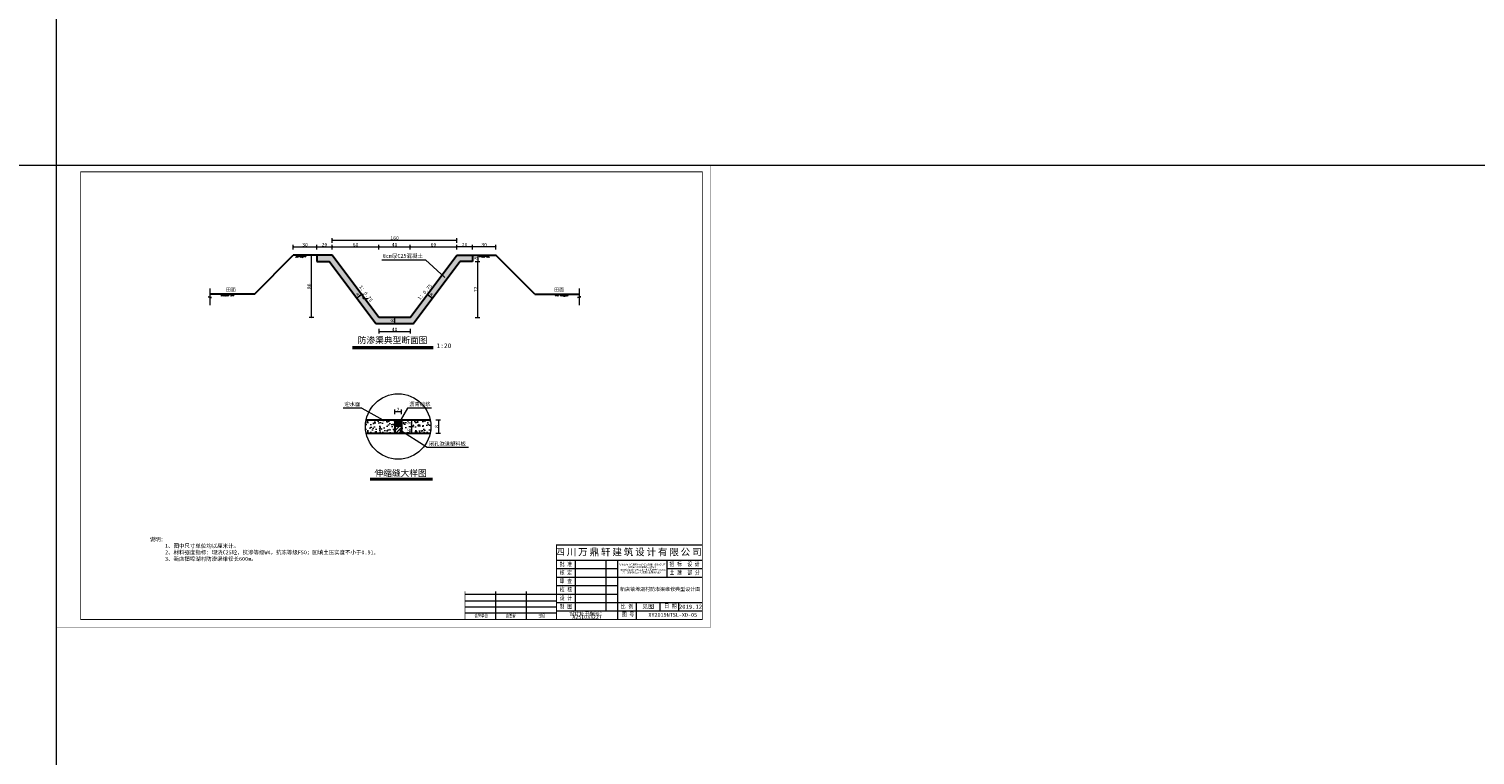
# Model space of a CAD drawing. Extents: x 36231 to 595326, y 3059 to 3871788.
# Tile 129 of 143: x 584145 to 585074, y 3869492 to 3869958. Entities that reach past the tile are written whole.
import ezdxf

# ---------------------------------------------------------------- set-up
doc = ezdxf.new("R2010")
doc.units = 0
doc.header["$PDMODE"] = 32
doc.header["$PDSIZE"] = 0.2
doc.layers.get('0').update_dxf_attribs({"linetype": 'CONTINUOUS'})
doc.layers.get('Defpoints').update_dxf_attribs({"linetype": 'CONTINUOUS'})
for name, color, linetype, lineweight in [('0.09标注线', 3, 'CONTINUOUS', 9), ('0.13填充', 8, 'CONTINUOUS', 9), ('0.13文字', 3, 'CONTINUOUS', 13), ('000粗线', 7, 'CONTINUOUS', 40), ('1标注', 4, 'CONTINUOUS', 5), ('图框１', 5, 'CONTINUOUS', 60), ('文字', 7, 'CONTINUOUS', 15), ('文字层', 7, 'CONTINUOUS', 15), ('细实线', 3, 'CONTINUOUS', 20), ('细线', 7, 'CONTINUOUS', 15), ('轮廓线', 1, 'CONTINUOUS', 30)]:
    doc.layers.add(name, color=color, linetype=linetype, lineweight=lineweight)
doc.styles.add('-仿宋_GB2312', font='仿宋_GB2312_0.ttf')
doc.styles.add('LYJFS', font='times.ttf', dxfattribs={"width": 0.7})
doc.styles.get("Standard").update_dxf_attribs({"font": 'rs.shx', "bigfont": 'hztxt.shx'})
doc.styles.add('图框', font='仿宋_GB2312_0.ttf', dxfattribs={"width": 0.8})
doc.dimstyles.get("Standard").update_dxf_attribs({"dimtxt": 0.18, "dimasz": 0.18, "dimexe": 0.18, "dimexo": 0.0625, "dimgap": 0.09, "dimtad": 0, "dimtih": 1, "dimtoh": 1, "dimdec": 0, "dimlfac": 2, "dimzin": 0, "dimdsep": 46, "dimtxsty": 'Standard', "dimcen": 0.09, "dimadec": 0, "dimazin": 0, "dimtfac": 1, "dimtdec": 0, "dimtofl": 0, "dimtmove": 0, "dimatfit": 3, "dimfxl": 1, "dimtolj": 1, "dimtzin": 0, "dimarcsym": 0})
doc.dimstyles.new('zzzz STANDARD', dxfattribs={"dimtxt": 2.3, "dimasz": 1, "dimexe": 1.25, "dimexo": 1.5, "dimgap": 0.2, "dimtad": 1, "dimdec": 0, "dimlfac": 10, "dimzin": 0, "dimdsep": 46, "dimtxsty": '-仿宋_GB2312', "dimblk": 'ARCHTICK', "dimcen": 0.09, "dimadec": 0, "dimazin": 0, "dimtfac": 1, "dimtdec": 0, "dimtix": 1, "dimtmove": 2, "dimatfit": 3, "dimfxl": 1.7, "dimfxlon": 1, "dimtolj": 1, "dimtzin": 0, "dimlwd": 9, "dimlwe": 9, "dimarcsym": 0})

# ---------------------------------------------------------------- blocks, each defined once
blk = doc.blocks.new('_ARCHTICK')
at = {"color": 0, "linetype": 'ByBlock', "const_width": 0.15}
blk.add_lwpolyline([(-0.5, -0.5), (0.5, 0.5)], dxfattribs=at)
blk = doc.blocks.new('*D462')
at = {"layer": '0.13文字', "color": 0, "lineweight": 9}
for p, q in [((584429.75, 3869816.71), (584429.75, 3869819.66)), ((584444.75, 3869818.41), (584429.75, 3869818.41)), ((584444.75, 3869816.71), (584444.75, 3869819.66))]:
    blk.add_line(p, q, dxfattribs=at)
at = {"layer": 'Defpoints', "color": 0, "lineweight": 13}
for p in [(584429.75, 3869818.41), (584429.75, 3869813.05), (584444.75, 3869813.05)]:
    blk.add_point(p, dxfattribs=at)
at = {"layer": '0.13文字', "color": 0, "lineweight": 9, "rotation": 180}
blk.add_blockref('_ARCHTICK', (584429.75, 3869818.41), dxfattribs=at)
at = {"layer": '0.13文字', "color": 0, "lineweight": 9}
blk.add_blockref('_ARCHTICK', (584444.75, 3869818.41), dxfattribs=at)
at = {"layer": '0.13文字', "color": 0, "lineweight": 13, "insert": (584437.25, 3869819.76), "char_height": 2.3, "attachment_point": 5, "style": '-仿宋_GB2312'}
blk.add_mtext('\\A1;30', dxfattribs=at)
blk = doc.blocks.new('*D463')
at = {"layer": '0.13文字', "color": 0, "lineweight": 9}
for p, q in [((584419.75, 3869816.71), (584419.75, 3869819.66)), ((584429.75, 3869818.41), (584419.75, 3869818.41)), ((584429.75, 3869816.71), (584429.75, 3869819.66))]:
    blk.add_line(p, q, dxfattribs=at)
at = {"layer": 'Defpoints', "color": 0, "lineweight": 13}
for p in [(584419.75, 3869818.41), (584419.75, 3869813.05), (584429.75, 3869813.05)]:
    blk.add_point(p, dxfattribs=at)
at = {"layer": '0.13文字', "color": 0, "lineweight": 9, "rotation": 180}
blk.add_blockref('_ARCHTICK', (584419.75, 3869818.41), dxfattribs=at)
at = {"layer": '0.13文字', "color": 0, "lineweight": 9}
blk.add_blockref('_ARCHTICK', (584429.75, 3869818.41), dxfattribs=at)
at = {"layer": '0.13文字', "color": 0, "lineweight": 13, "insert": (584424.75, 3869819.76), "char_height": 2.3, "attachment_point": 5, "style": '-仿宋_GB2312'}
blk.add_mtext('\\A1;20', dxfattribs=at)
blk = doc.blocks.new('*D468')
at = {"layer": '0.13文字', "color": 0, "lineweight": 9}
for p, q in [((584355.47, 3869785.42), (584354.72, 3869786.42)), ((584358.67, 3869787.82), (584355.47, 3869785.42)), ((584358.67, 3869787.82), (584357.92, 3869788.82))]:
    blk.add_line(p, q, dxfattribs=at)
at = {"layer": 'Defpoints', "color": 0, "lineweight": 13}
for p in [(584355.47, 3869785.42), (584355.89, 3869784.86), (584359.09, 3869787.26)]:
    blk.add_point(p, dxfattribs=at)
at = {"layer": '0.13文字', "color": 0, "lineweight": 9}
for p, rotation in [((584355.47, 3869785.42), 216.8698976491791), ((584358.67, 3869787.82), 36.86989764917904)]:
    blk.add_blockref('_ARCHTICK', p, dxfattribs=dict(at, rotation=rotation))
at = {"layer": '0.13文字', "color": 0, "lineweight": 13, "insert": (584356.26, 3869787.7), "char_height": 2.3, "attachment_point": 5, "rotation": 36.8699, "style": '-仿宋_GB2312'}
blk.add_mtext('\\A1;8', dxfattribs=at)
blk = doc.blocks.new('*D469')
at = {"layer": '0.13文字', "color": 0, "lineweight": 9}
for p, q in [((584378.05, 3869773.05), (584381, 3869773.05)), ((584378.05, 3869769.05), (584381, 3869769.05)), ((584379.75, 3869773.05), (584379.75, 3869769.05))]:
    blk.add_line(p, q, dxfattribs=at)
at = {"layer": 'Defpoints', "color": 0, "lineweight": 13}
for p in [(584376.39, 3869773.05), (584376.39, 3869769.05), (584379.75, 3869769.05)]:
    blk.add_point(p, dxfattribs=at)
at = {"layer": '0.13文字', "color": 0, "lineweight": 9}
for p, rotation in [((584379.75, 3869773.05), 90), ((584379.75, 3869769.05), 270)]:
    blk.add_blockref('_ARCHTICK', p, dxfattribs=dict(at, rotation=rotation))
at = {"layer": '0.13文字', "color": 0, "lineweight": 13, "insert": (584378.4, 3869771.05), "char_height": 2.3, "attachment_point": 5, "rotation": 90, "style": '-仿宋_GB2312'}
blk.add_mtext('\\A1;8', dxfattribs=at)
blk = doc.blocks.new('*D470')
at = {"layer": '0.13文字', "color": 0, "lineweight": 9}
for p, q in [((584400.83, 3869787.82), (584401.58, 3869788.82)), ((584400.83, 3869787.82), (584404.03, 3869785.42)), ((584404.03, 3869785.42), (584404.78, 3869786.42))]:
    blk.add_line(p, q, dxfattribs=at)
at = {"layer": 'Defpoints', "color": 0, "lineweight": 13}
for p in [(584400.41, 3869787.26), (584403.61, 3869784.86), (584404.03, 3869785.42)]:
    blk.add_point(p, dxfattribs=at)
at = {"layer": '0.13文字', "color": 0, "lineweight": 9}
for p, rotation in [((584400.83, 3869787.82), 143.1301023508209), ((584404.03, 3869785.42), 323.1301023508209)]:
    blk.add_blockref('_ARCHTICK', p, dxfattribs=dict(at, rotation=rotation))
at = {"layer": '0.13文字', "color": 0, "lineweight": 13, "insert": (584403.24, 3869787.7), "char_height": 2.3, "attachment_point": 5, "rotation": 323.1301, "style": '-仿宋_GB2312'}
blk.add_mtext('\\A1;8', dxfattribs=at)
blk = doc.blocks.new('*D471')
at = {"layer": '0.13文字', "color": 0, "lineweight": 9}
for p, q in [((584327.92, 3869813.05), (584324.97, 3869813.05)), ((584326.22, 3869813.05), (584326.22, 3869773.05)), ((584327.92, 3869773.05), (584324.97, 3869773.05))]:
    blk.add_line(p, q, dxfattribs=at)
at = {"layer": 'Defpoints', "color": 0, "lineweight": 13}
for p in [(584329.75, 3869813.05), (584326.22, 3869773.05), (584369.75, 3869773.05)]:
    blk.add_point(p, dxfattribs=at)
at = {"layer": '0.13文字', "color": 0, "lineweight": 9}
for p, rotation in [((584326.22, 3869813.05), 90), ((584326.22, 3869773.05), 270)]:
    blk.add_blockref('_ARCHTICK', p, dxfattribs=dict(at, rotation=rotation))
at = {"layer": '0.13文字', "color": 0, "lineweight": 13, "insert": (584324.87, 3869793.05), "char_height": 2.3, "attachment_point": 5, "rotation": 90, "style": '-仿宋_GB2312'}
blk.add_mtext('\\A1;80', dxfattribs=at)
blk = doc.blocks.new('*D472')
at = {"layer": '0.13文字', "color": 0, "lineweight": 9}
for p, q in [((584431.57, 3869813.05), (584434.52, 3869813.05)), ((584433.27, 3869813.05), (584433.27, 3869809.05)), ((584431.57, 3869809.05), (584434.52, 3869809.05))]:
    blk.add_line(p, q, dxfattribs=at)
at = {"layer": 'Defpoints', "color": 0, "lineweight": 13}
for p in [(584429.75, 3869813.05), (584429.75, 3869809.05), (584433.27, 3869809.05)]:
    blk.add_point(p, dxfattribs=at)
at = {"layer": '0.13文字', "color": 0, "lineweight": 9}
for p, rotation in [((584433.27, 3869813.05), 90), ((584433.27, 3869809.05), 270)]:
    blk.add_blockref('_ARCHTICK', p, dxfattribs=dict(at, rotation=rotation))
at = {"layer": '0.13文字', "color": 0, "lineweight": 13, "insert": (584431.92, 3869811.05), "char_height": 2.3, "attachment_point": 5, "rotation": 90, "style": '-仿宋_GB2312'}
blk.add_mtext('\\A1;8', dxfattribs=at)
blk = doc.blocks.new('*D475')
at = {"layer": '0.13文字', "color": 0, "linetype": 'Continuous', "lineweight": 9}
for p, q in [((584388.91, 3869707.25), (584391.86, 3869707.25)), ((584388.91, 3869703.05), (584391.86, 3869703.05)), ((584390.61, 3869707.25), (584390.61, 3869703.05))]:
    blk.add_line(p, q, dxfattribs=at)
at = {"layer": 'Defpoints', "color": 0, "linetype": 'Continuous', "lineweight": 13}
for p in [(584384.18, 3869707.25), (584384.18, 3869703.05), (584390.61, 3869703.05)]:
    blk.add_point(p, dxfattribs=at)
at = {"layer": '0.13文字', "color": 0, "linetype": 'Continuous', "lineweight": 9}
for p, rotation in [((584390.61, 3869707.25), 90), ((584390.61, 3869703.05), 270)]:
    blk.add_blockref('_ARCHTICK', p, dxfattribs=dict(at, rotation=rotation))
at = {"layer": '0.13文字', "color": 0, "linetype": 'Continuous', "lineweight": 13, "insert": (584389.26, 3869705.15), "char_height": 2.3, "attachment_point": 5, "rotation": 90, "style": '-仿宋_GB2312'}
blk.add_mtext('\\A1;3', dxfattribs=at)
blk = doc.blocks.new('*D476')
at = {"layer": '0.13文字', "color": 0, "linetype": 'Continuous', "lineweight": 9}
for p, q in [((584388.91, 3869703.05), (584391.86, 3869703.05)), ((584390.61, 3869703.05), (584390.61, 3869698.85)), ((584388.91, 3869698.85), (584391.86, 3869698.85))]:
    blk.add_line(p, q, dxfattribs=at)
at = {"layer": 'Defpoints', "color": 0, "linetype": 'Continuous', "lineweight": 13}
for p in [(584384.18, 3869703.05), (584384.18, 3869698.85), (584390.61, 3869698.85)]:
    blk.add_point(p, dxfattribs=at)
at = {"layer": '0.13文字', "color": 0, "linetype": 'Continuous', "lineweight": 9}
for p, rotation in [((584390.61, 3869703.05), 90), ((584390.61, 3869698.85), 270)]:
    blk.add_blockref('_ARCHTICK', p, dxfattribs=dict(at, rotation=rotation))
at = {"layer": '0.13文字', "color": 0, "linetype": 'Continuous', "lineweight": 13, "insert": (584389.26, 3869700.95), "char_height": 2.3, "attachment_point": 5, "rotation": 90, "style": '-仿宋_GB2312'}
blk.add_mtext('\\A1;5', dxfattribs=at)
blk = doc.blocks.new('*D477')
at = {"layer": '0.13文字', "color": 0, "linetype": 'Continuous', "lineweight": 9}
for p, q in [((584406.36, 3869707.25), (584409.31, 3869707.25)), ((584408.06, 3869707.25), (584408.06, 3869698.85)), ((584406.36, 3869698.85), (584409.31, 3869698.85))]:
    blk.add_line(p, q, dxfattribs=at)
at = {"layer": 'Defpoints', "color": 0, "linetype": 'Continuous', "lineweight": 13}
for p in [(584402.65, 3869707.25), (584402.65, 3869698.85), (584408.06, 3869698.85)]:
    blk.add_point(p, dxfattribs=at)
at = {"layer": '0.13文字', "color": 0, "linetype": 'Continuous', "lineweight": 9}
for p, rotation in [((584408.06, 3869707.25), 90), ((584408.06, 3869698.85), 270)]:
    blk.add_blockref('_ARCHTICK', p, dxfattribs=dict(at, rotation=rotation))
at = {"layer": '0.13文字', "color": 0, "linetype": 'Continuous', "lineweight": 13, "insert": (584406.71, 3869703.05), "char_height": 2.3, "attachment_point": 5, "rotation": 90, "style": '-仿宋_GB2312'}
blk.add_mtext('\\A1;8', dxfattribs=at)
blk = doc.blocks.new('eesz')
at = {"layer": '图框１', "color": 7, "const_width": 0.467}
blk.add_lwpolyline([(25244.5, -497.6), (25244.5, -1980.6), (27344.5, -1980.6), (27344.5, -497.6)], close=True, dxfattribs=at)
blk.add_lwpolyline([(25244.5, -497.6), (25244.5, -1980.6), (27344.5, -1980.6), (27344.5, -497.6)], close=True, dxfattribs=at)
at = {"layer": '图框１', "color": 5, "const_width": 0.467}
blk.add_lwpolyline([(25244.5, -497.6), (25244.5, -1980.6), (27344.5, -1980.6), (27344.5, -497.6)], close=True, dxfattribs=at)
at = {"layer": '图框１', "color": 7}
blk.add_lwpolyline([(25322.3, -518.3, 3.11, 3.11, 0), (27318.5, -518.3, 2.59, 2.59, 0), (27318.5, -1954.6, 2.59, 2.59, 0), (25322.3, -1954.6, 2.59, 2.59, 0)], format="xyseb", close=True, dxfattribs=at)
blk.add_lwpolyline([(25322.3, -518.3, 3.11, 3.11, 0), (27318.5, -518.3, 2.59, 2.59, 0), (27318.5, -1954.6, 2.59, 2.59, 0), (25322.3, -1954.6, 2.59, 2.59, 0)], format="xyseb", close=True, dxfattribs=at)
at = {"layer": '图框１', "color": 5}
blk.add_lwpolyline([(25322.3, -518.3, 3.11, 3.11, 0), (27318.5, -518.3, 2.59, 2.59, 0), (27318.5, -1954.6, 2.59, 2.59, 0), (25322.3, -1954.6, 2.59, 2.59, 0)], format="xyseb", close=True, dxfattribs=at)
at = {"layer": '细线', "color": 7}
for p, q in [((26850.3, -1715.1), (27318.5, -1715.1)), ((26850.3, -1764.1), (27318.5, -1764.1)), ((26910.2, -1764.1), (26910.2, -1927.4)), ((27008.2, -1764.1), (27008.2, -1927.4)), ((27046.3, -1764.1), (27046.3, -1954.6)), ((27204.2, -1764.1), (27204.2, -1818.5)), ((26850.3, -1791.3), (27046.3, -1791.3)), ((27204.2, -1791.3), (27318.5, -1791.3)), ((26850.3, -1818.5), (27318.5, -1818.5)), ((26850.3, -1845.7), (27046.3, -1845.7)), ((26556.3, -1873), (26850.3, -1873)), ((26556.3, -1894.7), (26850.3, -1894.7)), ((26654.3, -1864.8), (26654.3, -1954.6)), ((26752.3, -1864.8), (26752.3, -1954.6)), ((26850.3, -1873), (27046.3, -1873)), ((26850.3, -1900.2), (27318.5, -1900.2)), ((27106.2, -1900.2), (27106.2, -1954.6)), ((27182.4, -1900.2), (27182.4, -1927.4)), ((27242.3, -1900.2), (27242.3, -1927.4)), ((26556.3, -1913.8), (26850.3, -1913.8)), ((26556.3, -1932.9), (26850.3, -1932.9)), ((26850.3, -1927.4), (27318.5, -1927.4))]:
    blk.add_line(p, q, dxfattribs=at)
at = {"layer": '细线', "color": 7, "const_width": 2.72}
for points in [[(27318.5, -1715.1), (26850.3, -1715.1), (26850.3, -1954.6)], [(26556.3, -1864.8), (26556.3, -1954.6)]]:
    blk.add_lwpolyline(points, dxfattribs=at)
at = {"layer": '文字', "color": 7, "line_spacing_factor": 0.5, "style": '-仿宋_GB2312'}
for s, insert, char_height, width, attachment_point in [('{\\fSimSun|b0|i0|c134|p2;\\T1.2;\\C256;四川万鼎轩建筑设计有限公司}', (27084.4, -1739.6), 21.778, 468.222, 5), ('{\\W0.8;批 准}', (26880.3, -1777.7), 13.611, 59.889, 5), ('{\\W0.8;核 定}', (26880.3, -1804.9), 13.611, 59.889, 5), ('{\\W0.8;招 标  设 计}', (27261.3, -1777.7), 13.611, 114.153, 5), ('{\\W0.8;土 建  部 分}', (27261.7, -1804.9), 13.611, 114.902, 5), ('{\\W0.8;校 核}', (26880.3, -1859.4), 13.611, 59.889, 5), ('{\\W0.8;审 查}', (26880.3, -1832.1), 13.611, 59.889, 5), ('{\\W0.8;设 计}', (26880.3, -1886.6), 13.611, 59.889, 5), ('{\\W0.8;日 期}', (27196.2, -1904.4), 13.611, 54.508, 1), ('{\\W0.7; 会签单位}', (26605.3, -1943.7), 10.889, 98, 5), ('{\\W0.7;会签者}', (26703.3, -1943.7), 10.889, 98, 5), ('{\\W0.7;日期}', (26801.3, -1943.7), 10.89, 98, 5), ('{\\W0.85;设计证书编号：A251033227}', (26948.3, -1941), 13.611, 196, 5), ('{\\W0.8;制 图}', (26880.3, -1913.8), 13.611, 59.889, 5), ('{\\W0.8;比 例}', (27076.3, -1913.8), 13.611, 59.889, 5), ('{\\W0.8;图 号}', (27060.1, -1931.7), 13.611, 54.508, 1), ('见图', (27144.3, -1913.8), 13.61, 76.222, 5), ('2019.12', (27280.4, -1913.8), 13.61, 76.222, 5)]:
    blk.add_mtext(s, dxfattribs=dict(at, insert=insert, char_height=char_height, width=width, attachment_point=attachment_point))
at = {"layer": '文字', "color": 7, "insert": (27125.3, -1791.3), "char_height": 5, "width": 157.889, "attachment_point": 5, "style": '-仿宋_GB2312'}
blk.add_mtext('新沂市2019年度农业水价综合改革计量设施配套\\P和农田水利工程维修养护项目\\P（2019年第二批省级以上水利发展资金和2018年\\P第二批省级以上水利发展资金剩余资金）', dxfattribs=at)

msp = doc.modelspace()

# ---------------------------------------------------------------- hatches: boundary and pattern name
at = {"layer": '0.09标注线', "linetype": 'Continuous', "lineweight": 13}
h = msp.add_hatch(dxfattribs=at)
h.set_pattern_fill('JIS_LC_20', scale=0.07, style=0)
h.set_pattern_definition([(45, (575046.8537, 3869569.7174), (-0.9899495, 0.9899495), []), (45, (575046.8817, 3869569.7174), (-0.9899495, 0.9899495), [])])
h.paths.add_polyline_path([(584384.18, 3869703.05), (584379.98, 3869703.05), (584379.98, 3869698.85), (584384.18, 3869698.85)])
at = {"layer": '0.13填充', "lineweight": 13}
h = msp.add_hatch(color=7, dxfattribs=at)
edge = h.paths.add_edge_path()
edge.add_ellipse((584271.69, 3869788.19), major_axis=(0, -0.733), ratio=0.964264, start_angle=280.8773, end_angle=439.1227)
edge.add_line((584272.38, 3869788.05), (584270.99, 3869788.05))
h = msp.add_hatch(color=7, dxfattribs=at)
edge = h.paths.add_edge_path()
edge.add_ellipse((584274.8, 3869788.19), major_axis=(0, -0.733), ratio=0.964264, start_angle=280.8773, end_angle=439.1227)
edge.add_line((584275.49, 3869788.05), (584274.1, 3869788.05))
h = msp.add_hatch(dxfattribs=at)
h.set_pattern_fill('ANGLE', color=256, style=0)
h.set_pattern_definition([(0, (584359.688, 3869785.3), (0, 6.985), [5.08, -1.905]), (90, (584359.688, 3869785.3), (-6.985, 4e-16), [5.08, -1.905])])
h.paths.add_polyline_path([(584362.69, 3869789.36), (584361.74, 3869789.36), (584361.21, 3869788.3), (584359.69, 3869788.3), (584359.69, 3869785.3), (584362.69, 3869785.3)])
h = msp.add_hatch(color=7, dxfattribs=at)
edge = h.paths.add_edge_path()
edge.add_ellipse((584484.7, 3869788.19), major_axis=(0, -0.733), ratio=0.964264, start_angle=-79.1227, end_angle=79.1227, ccw=False)
edge.add_line((584484, 3869788.05), (584485.39, 3869788.05))
h = msp.add_hatch(color=7, dxfattribs=at)
edge = h.paths.add_edge_path()
edge.add_ellipse((584487.81, 3869788.19), major_axis=(0, -0.733), ratio=0.964264, start_angle=-79.1227, end_angle=79.1227, ccw=False)
edge.add_line((584487.11, 3869788.05), (584488.5, 3869788.05))
at = {"layer": '0.13文字', "lineweight": 13}
h = msp.add_hatch(dxfattribs=at)
h.set_pattern_fill('AR-CONC', color=256, scale=0.02, style=0)
h.set_pattern_definition([(50, (584329.746, 3869769.0474), (3.64369, -0.31878), [0.381, -4.191]), (355, (584329.746, 3869769.0474), (-0.70486, 3.82113), [0.3048, -3.3528]), (100.451, (584330.0498, 3869769.021), (2.93885, 3.50233), [0.3238, -3.5618]), (46.184, (584329.746, 3869770.0634), (5.42158, -0.84085), [0.5715, -6.2865]), (96.6356, (584330.198, 3869769.9933), (4.74808, 4.9485), [0.4857, -5.3427]), (351.184, (584329.746, 3869770.0634), (4.7481, 4.9485), [0.4572, -5.0292]), (21, (584330.254, 3869769.8094), (3.0323, -2.04531), [0.381, -4.191]), (326, (584330.254, 3869769.8094), (1.23604, 3.68376), [0.3048, -3.3528]), (71.4514, (584330.5068, 3869769.639), (4.26833, 1.63846), [0.3238, -3.5618]), (37.5, (584329.7461, 3869769.0474), (0.061772, 1.6911), [0, -3.31216, 0, -3.4036, 0, -3.3655]), (7.5, (584329.7461, 3869769.0474), (1.336393, 2.00361), [0, -1.94056, 0, -3.23596, 0, -1.2827]), (327.5, (584328.6133, 3869769.0474), (2.711812, -0.114575), [0, -1.27, 0, -3.9624, 0, -5.2578]), (317.5, (584328.1053, 3869769.0474), (2.962584, 0.50853), [0, -1.651, 0, -2.63144, 0, -3.7338])])
h.paths.add_polyline_path([(584421.75, 3869809.05), (584429.75, 3869809.05), (584429.75, 3869813.05), (584419.75, 3869813.05), (584389.75, 3869773.05), (584369.75, 3869773.05), (584339.75, 3869813.05), (584329.75, 3869813.05), (584329.75, 3869809.05), (584337.75, 3869809.05), (584367.75, 3869769.05), (584391.75, 3869769.05)])
at = {"layer": '0.13文字', "linetype": 'Continuous', "lineweight": 13}
h = msp.add_hatch(dxfattribs=at)
h.set_pattern_fill('水泥砂浆', style=0)
h.set_pattern_definition([(0, (584379.9757, 3869703.0469), (0, 0.70563), [0.10916, -0.298234]), (0, (584380.1794, 3869702.9923), (0, 0.70563), [0.10916, -0.298234]), (30, (584379.88116, 3869702.99231), (0.814791, 0.70563), [0.10916, -1.3021]), (150, (584380.1794, 3869702.99231), (-1.629582, 0.70563), [0.10916, -1.3021]), (0, (584379.9757, 3869703.3997), (0, 0.70563), [0, -0.3])])
h.paths.add_polyline_path([(584384.18, 3869707.25), (584379.98, 3869707.25), (584379.98, 3869703.05), (584384.18, 3869703.05)])
at = {"layer": '细实线'}
h = msp.add_hatch(dxfattribs=at)
h.set_pattern_fill('AR-CONC', scale=0.035, style=0)
h.set_pattern_definition([(50, (575046.8537, 3869569.7174), (6.3764634, -0.557868), [0.66675, -7.33425]), (355, (575046.854, 3869569.7174), (-1.233499, 6.6869825), [0.5334, -5.8674]), (100.451, (575047.385, 3869569.671), (5.1429876, 6.129084), [0.56665, -6.23315]), (46.1842, (575046.854, 3869571.495), (9.4877664, -1.4714815), [1.000125, -11.001375]), (96.6356, (575047.644, 3869571.373), (8.309148, 8.659894), [0.849975, -9.349725]), (351.184, (575046.854, 3869571.495), (8.309161, 8.659879), [0.8001, -8.8011]), (21, (575047.7427, 3869571.051), (5.3065208, -3.5792931), [0.66675, -7.33425]), (326, (575047.743, 3869571.051), (2.163071, 6.446579), [0.5334, -5.8674]), (71.4514, (575048.185, 3869570.7526), (7.469577, 2.8673), [0.56665, -6.23315]), (37.5, (575046.8537, 3869569.7174), (0.1081011, 2.95942636), [0, -5.79628, 0, -5.9563, 0, -5.889625]), (7.5, (575046.8537, 3869569.7174), (2.3386882, 3.5063201), [0, -3.39598, 0, -5.66293, 0, -2.244725]), (327.5, (575044.8712, 3869569.7174), (4.74567083, -0.20050604), [0, -2.2225, 0, -6.9342, 0, -9.20115]), (317.5, (575043.9822, 3869569.7174), (5.1845213, 0.8899272), [0, -2.88925, 0, -4.60502, 0, -6.53415])])
h.paths.add_polyline_path([(584379.98, 3869698.85), (584379.98, 3869707.25), (584361.5, 3869707.25, 0.050382), (584361.08, 3869703.05, 0.050382), (584361.5, 3869698.85)])
h.paths.add_polyline_path([(584402.65, 3869698.85, 0.050382), (584403.08, 3869703.05, 0.050382), (584402.65, 3869707.25), (584384.18, 3869707.25), (584384.18, 3869698.85)])

# ---------------------------------------------------------------- linework, layer by layer
at = {"lineweight": 13}
for p in [(584371.62, 3869810.01), (584412.14, 3869798.65)]:
    msp.add_line(p, (584399.71, 3869810.01), dxfattribs=at)
at = {"layer": '0.09标注线', "color": 7, "lineweight": 9}
for p, q in [((584358.69, 3869714.88), (584346.8, 3869714.88)), ((584403.55, 3869714.88), (584388.15, 3869714.88)), ((584427.19, 3869689.48), (584400.69, 3869689.48))]:
    msp.add_line(p, q, dxfattribs=at)
at = {"layer": '0.09标注线', "color": 7, "linetype": 'Continuous', "lineweight": 13}
for p, q in [((584358.69, 3869714.88), (584372.31, 3869707.25)), ((584388.15, 3869714.88), (584382.59, 3869705.19)), ((584384.18, 3869703.05), (584379.98, 3869703.05)), ((584400.69, 3869689.48), (584382.59, 3869701.17))]:
    msp.add_line(p, q, dxfattribs=at)
at = {"layer": '0.13填充', "color": 7, "lineweight": 40, "ltscale": 0.005}
for p, q in [((584352.81, 3869753.71), (584404.58, 3869753.71)), ((584364.19, 3869669.28, -24.8), (584404.02, 3869669.28, -24.8))]:
    msp.add_line(p, q, dxfattribs=at)
at = {"layer": '0.13填充', "color": 7, "ltscale": 0.005}
for p, q in [((584352.81, 3869753.16), (584404.55, 3869753.16)), ((584364.19, 3869668.73, -24.8), (584404.02, 3869668.73, -24.8))]:
    msp.add_line(p, q, dxfattribs=at)
at = {"layer": '0.13文字', "lineweight": 13}
for p, q in [((584162.6, 3867306.78), (584162.6, 3871152.48)), ((590756.67, 3869870.58), (583664.28, 3869870.58))]:
    msp.add_line(p, q, dxfattribs=at)
at = {"layer": '000粗线', "lineweight": 30}
for p, q in [((584289.75, 3869788.05), (584314.75, 3869813.05)), ((584339.75, 3869813.05), (584314.75, 3869813.05)), ((584329.75, 3869813.05), (584329.75, 3869809.05)), ((584369.75, 3869773.05), (584339.75, 3869813.05)), ((584389.75, 3869773.05), (584419.75, 3869813.05)), ((584419.75, 3869813.05), (584444.75, 3869813.05)), ((584429.75, 3869813.05), (584429.75, 3869809.05)), ((584469.75, 3869788.05), (584444.75, 3869813.05)), ((584329.75, 3869809.05), (584337.75, 3869809.05)), ((584367.75, 3869769.05), (584337.75, 3869809.05)), ((584391.75, 3869769.05), (584421.75, 3869809.05)), ((584429.75, 3869809.05), (584421.75, 3869809.05)), ((584289.75, 3869788.05), (584261.16, 3869788.05)), ((584469.75, 3869788.05), (584498.33, 3869788.05)), ((584391.75, 3869769.05), (584367.75, 3869769.05)), ((584389.75, 3869773.05), (584369.75, 3869773.05))]:
    msp.add_line(p, q, dxfattribs=at)
at = {"layer": '1标注', "color": 7, "lineweight": 13}
for p, q in [((584316.09, 3869811.64), (584317.56, 3869813.05)), ((584316.69, 3869811.64), (584318.16, 3869813.05)), ((584317.3, 3869811.62), (584318.79, 3869813.05)), ((584318, 3869812.29), (584318.43, 3869811.85)), ((584318.4, 3869812.67), (584319.28, 3869811.75)), ((584318.79, 3869813.05), (584319.67, 3869812.13)), ((584319.14, 3869811.6), (584320.65, 3869813.05)), ((584319.86, 3869811.59), (584321.38, 3869813.05)), ((584320.53, 3869811.57), (584322.07, 3869813.05)), ((584321.23, 3869812.25), (584321.66, 3869811.8)), ((584321.63, 3869812.62), (584322.51, 3869811.7)), ((584322.02, 3869813), (584322.9, 3869812.08)), ((584434.71, 3869813), (584433.83, 3869812.08)), ((584435.1, 3869812.62), (584434.22, 3869811.7)), ((584436.19, 3869811.57), (584434.66, 3869813.05)), ((584435.49, 3869812.25), (584435.07, 3869811.8)), ((584436.86, 3869811.59), (584435.34, 3869813.05)), ((584437.58, 3869811.6), (584436.08, 3869813.05)), ((584437.94, 3869813.05), (584437.05, 3869812.13)), ((584438.33, 3869812.67), (584437.45, 3869811.75)), ((584439.42, 3869811.62), (584437.94, 3869813.05)), ((584438.72, 3869812.29), (584438.3, 3869811.85)), ((584440.03, 3869811.64), (584438.57, 3869813.05)), ((584440.63, 3869811.64), (584439.16, 3869813.05))]:
    msp.add_line(p, q, dxfattribs=at)
at = {"layer": '细实线', "color": 7, "lineweight": 13, "ltscale": 5}
for p, q in [((584269.57, 3869788.05), (584268.22, 3869786.71)), ((584270.28, 3869788.05), (584268.93, 3869786.71)), ((584270.99, 3869788.05), (584269.64, 3869786.71)), ((584272.68, 3869788.05), (584271.33, 3869786.71)), ((584273.39, 3869788.05), (584272.04, 3869786.71)), ((584274.1, 3869788.05), (584272.75, 3869786.71)), ((584275.79, 3869788.05), (584274.45, 3869786.71)), ((584276.5, 3869788.05), (584275.15, 3869786.71)), ((584277.21, 3869788.05), (584275.86, 3869786.71)), ((584482.29, 3869788.05), (584483.63, 3869786.71)), ((584483, 3869788.05), (584484.34, 3869786.71)), ((584483.71, 3869788.05), (584485.05, 3869786.71)), ((584485.4, 3869788.05), (584486.74, 3869786.71)), ((584486.11, 3869788.05), (584487.45, 3869786.71)), ((584486.82, 3869788.05), (584488.16, 3869786.71)), ((584488.51, 3869788.05), (584489.85, 3869786.71)), ((584489.22, 3869788.05), (584490.56, 3869786.71)), ((584489.93, 3869788.05), (584491.27, 3869786.71))]:
    msp.add_line(p, q, dxfattribs=at)
at = {"layer": '细实线', "color": 7, "lineweight": 15}
msp.add_circle((584382.08, 3869703.05), 21, dxfattribs=at)
at = {"layer": '细实线', "color": 7, "lineweight": 13, "ltscale": 5}
for points, start_tangent, end_tangent in [([(584271.65, 3869787.46), (584271.35, 3869787.34), (584271.28, 3869787.21), (584271.24, 3869787.04), (584271.11, 3869786.88), (584270.91, 3869786.78), (584270.49, 3869786.71)], (-0.999064, 0.043251), (-0.999506, -0.031436)), ([(584487.84, 3869787.46), (584488.14, 3869787.34), (584488.22, 3869787.21), (584488.25, 3869787.04), (584488.39, 3869786.88), (584488.59, 3869786.78), (584489.01, 3869786.71)], (0.999064, 0.043251), (0.999506, -0.031436))]:
    msp.add_spline(points, degree=3, dxfattribs=dict(at, start_tangent=start_tangent, end_tangent=end_tangent))
at = {"layer": '细线', "color": 7, "lineweight": 9}
for p, q in [((584260.16, 3869786.38), (584261.16, 3869786.38)), ((584262.16, 3869785.82), (584260.16, 3869786.38)), ((584261.16, 3869791.6), (584261.16, 3869787.38)), ((584261.16, 3869788.05), (584261.16, 3869786.38)), ((584261.16, 3869785.82), (584261.16, 3869781.02)), ((584261.16, 3869785.82), (584262.16, 3869785.82)), ((584497.33, 3869785.82), (584499.34, 3869786.38)), ((584498.33, 3869785.82), (584497.33, 3869785.82)), ((584498.33, 3869791.6), (584498.33, 3869787.38)), ((584498.33, 3869788.05), (584498.33, 3869786.38)), ((584499.34, 3869786.38), (584498.33, 3869786.38)), ((584498.33, 3869785.82), (584498.33, 3869781.02))]:
    msp.add_line(p, q, dxfattribs=at)
at = {"layer": '轮廓线', "color": 7, "lineweight": 30}
for p, q in [((584361.5, 3869707.25), (584402.65, 3869707.25)), ((584379.98, 3869707.25), (584379.98, 3869698.85)), ((584384.18, 3869707.25), (584384.18, 3869698.85)), ((584361.5, 3869698.85), (584402.65, 3869698.85))]:
    msp.add_line(p, q, dxfattribs=at)
at = {"layer": '轮廓线', "color": 7}
msp.add_line((584379.98, 3869707.25), (584384.18, 3869707.25), dxfattribs=at)

# ---------------------------------------------------------------- block references
at = {"layer": '文字层', "xscale": 0.1999999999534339, "yscale": 0.2000000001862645, "zscale": 0.2}
msp.add_blockref('eesz', (579113.71, 3869970.1), dxfattribs=at)

# ---------------------------------------------------------------- texts
at = {"color": 7, "style": '图框'}
msp.add_text('新店镇埠湖村防渗渠维修典型设计图', height=2.3, dxfattribs=at).set_placement((584524.49, 3869597.48))
at = {"lineweight": 13, "insert": (584372.19, 3869813.82), "char_height": 2.5, "width": 26.1094, "attachment_point": 1, "style": '-仿宋_GB2312'}
msp.add_mtext('8cm厚C25混凝土', dxfattribs=at)
at = {"layer": '0.09标注线', "color": 7, "style": '-仿宋_GB2312'}
for p in [(584271.35, 3869789.78), (584482.16, 3869789.78)]:
    msp.add_text('田面', height=2.3, dxfattribs=at).set_placement(p)
for rotation, p in [(306.22289, (584356.9, 3869792.66)), (48.99713, (584395.96, 3869784.07))]:
    msp.add_text('1：0.75', height=2.3, rotation=rotation, dxfattribs=at).set_placement(p)
at = {"layer": '0.09标注线', "color": 7, "char_height": 2.432, "attachment_point": 1, "style": '-仿宋_GB2312'}
for s, insert, width in [('迎水面', (584347.52, 3869718.62, 24.82), 35.982), ('沥青砂浆', (584389.18, 3869718.62, 24.82), 35.982), ('闭孔泡沫塑料板', (584401.73, 3869693.22, 24.82), 51.4623)]:
    msp.add_mtext(s, dxfattribs=dict(at, insert=insert, width=width))
at = {"layer": '0.13文字', "color": 0, "linetype": 'Continuous', "lineweight": 13, "insert": (584542.74, 3869583.39), "char_height": 2.5, "width": 66.6611, "attachment_point": 1, "style": 'LYJFS'}
msp.add_mtext('{\\fFangSong_GB2312|b0|i0|c134|p49;\\W1;XY2019NTSL-XD-05}', dxfattribs=at)
at = {"layer": '文字', "color": 7, "attachment_point": 1, "style": '-仿宋_GB2312'}
for s, insert, char_height, width in [('{\\fFangSong|b0|i0|c134|p49;\\C256; 防渗渠典型断面图}', (584353.36, 3869760.42), 4, 86.6851), ('1:20', (584406.76, 3869756.39), 3, 10.2895), ('{\\C256;伸缩缝大样图}', (584366.84, 3869675.09, -24.8), 4, 86.6851), ('说明：\\P     1、图中尺寸单位均以厘米计。\\P     2、材料强度指标：现浇C25砼，抗渗等级W4，抗冻等级F50；回填土压实度不小于0.91。\\P  {\\C256;   3、新店镇埠湖村防渗渠维修长600m。}', (584222.6, 3869631.84), 2.5, 208.3817)]:
    msp.add_mtext(s, dxfattribs=dict(at, insert=insert, char_height=char_height, width=width))

# ---------------------------------------------------------------- dimensions: what is measured, and where the dimension line sits
at = {"layer": '0.13文字', "lineweight": 13}
for base, p1, p2, override in [((584329.75, 3869818.41), (584314.75, 3869813.05), (584329.75, 3869813.05), {"dimtxt": 2.3, "dimasz": 1, "dimexe": 1.25, "dimexo": 1.5, "dimgap": 0.2, "dimtad": 1, "dimtih": 0, "dimtoh": 0, "dimdec": 0, "dimlfac": 2, "dimtxsty": '-仿宋_GB2312', "dimblk": 'ARCHTICK', "dimtdec": 0, "dimtix": 1, "dimtofl": 1, "dimtmove": 2, "dimfxl": 1.7, "dimfxlon": 1, "dimlwd": 9, "dimlwe": 9}), ((584339.75, 3869818.41), (584329.75, 3869813.05), (584339.75, 3869813.05), {"dimtxt": 2.3, "dimasz": 1, "dimexe": 1.25, "dimexo": 1.5, "dimgap": 0.2, "dimtad": 1, "dimtih": 0, "dimtoh": 0, "dimdec": 0, "dimlfac": 2, "dimtxsty": '-仿宋_GB2312', "dimblk": 'ARCHTICK', "dimtdec": 0, "dimtix": 1, "dimtofl": 1, "dimtmove": 2, "dimfxl": 1.7, "dimfxlon": 1, "dimlwd": 9, "dimlwe": 9}), ((584419.75, 3869822.71), (584339.75, 3869813.05), (584419.75, 3869813.05), {"dimtxt": 2.3, "dimasz": 1, "dimexe": 1.25, "dimexo": 1.5, "dimgap": 0.2, "dimtad": 1, "dimtih": 0, "dimtoh": 0, "dimdec": 0, "dimlfac": 2, "dimtxsty": '-仿宋_GB2312', "dimblk": 'ARCHTICK', "dimtdec": 0, "dimtix": 1, "dimtofl": 1, "dimtmove": 2, "dimfxl": 1.7, "dimfxlon": 1, "dimlwd": 9, "dimlwe": 9}), ((584369.75, 3869818.41), (584339.75, 3869813.05), (584369.75, 3869773.05), {"dimtxt": 2.3, "dimasz": 1, "dimexe": 1.25, "dimexo": 1.5, "dimgap": 0.2, "dimtad": 1, "dimtih": 0, "dimtoh": 0, "dimdec": 0, "dimlfac": 2, "dimtxsty": '-仿宋_GB2312', "dimblk": 'ARCHTICK', "dimtdec": 0, "dimtix": 1, "dimtofl": 1, "dimtmove": 2, "dimfxl": 1.7, "dimfxlon": 1, "dimlwd": 9, "dimlwe": 9}), ((584389.75, 3869818.41), (584369.75, 3869773.05), (584389.75, 3869773.05), {"dimtxt": 2.3, "dimasz": 1, "dimexe": 1.25, "dimexo": 1.5, "dimgap": 0.2, "dimtad": 1, "dimtih": 0, "dimtoh": 0, "dimdec": 0, "dimlfac": 2, "dimtxsty": '-仿宋_GB2312', "dimblk": 'ARCHTICK', "dimtdec": 0, "dimtix": 1, "dimtofl": 1, "dimtmove": 2, "dimfxl": 1.7, "dimfxlon": 1, "dimlwd": 9, "dimlwe": 9}), ((584419.75, 3869818.41), (584389.75, 3869773.05), (584419.75, 3869813.05), {"dimtxt": 2.3, "dimasz": 1, "dimexe": 1.25, "dimexo": 1.5, "dimgap": 0.2, "dimtad": 1, "dimtih": 0, "dimtoh": 0, "dimdec": 0, "dimlfac": 2, "dimtxsty": '-仿宋_GB2312', "dimblk": 'ARCHTICK', "dimtdec": 0, "dimtix": 1, "dimtofl": 1, "dimtmove": 2, "dimfxl": 1.7, "dimfxlon": 1, "dimlwd": 9, "dimlwe": 9}), ((584389.75, 3869763.97), (584369.75, 3869773.05), (584389.75, 3869773.05), {"dimtxt": 2.3, "dimasz": 1, "dimexe": 1.25, "dimexo": 1.5, "dimgap": 0.2, "dimtad": 1, "dimtih": 0, "dimtoh": 0, "dimtxsty": '-仿宋_GB2312', "dimblk": 'ARCHTICK', "dimtix": 1, "dimtofl": 1, "dimtmove": 2, "dimfxl": 1.7, "dimfxlon": 1, "dimlwd": 9, "dimlwe": 9})]:
    msp.add_linear_dim(base=base, p1=p1, p2=p2, dimstyle='Standard', override=override, dxfattribs=at).render()
for base, p1, p2, angle, picture, middle in [((584419.75, 3869818.41), (584429.75, 3869813.05), (584419.75, 3869813.05), 180, '*D463', (584424.75, 3869819.76)), ((584429.75, 3869818.41), (584444.75, 3869813.05), (584429.75, 3869813.05), 180, '*D462', (584437.25, 3869819.76)), ((584326.22, 3869773.05), (584329.75, 3869813.05), (584369.75, 3869773.05), 90, '*D471', (584324.87, 3869793.05)), ((584433.27, 3869809.05), (584429.75, 3869813.05), (584429.75, 3869809.05), 90, '*D472', (584431.92, 3869811.05))]:
    dim = msp.add_linear_dim(base=base, p1=p1, p2=p2, angle=angle, dimstyle='Standard', override={"dimtxt": 2.3, "dimasz": 1, "dimexe": 1.25, "dimexo": 1.5, "dimgap": 0.2, "dimtad": 1, "dimtih": 0, "dimtoh": 0, "dimdec": 0, "dimlfac": 2, "dimtxsty": '-仿宋_GB2312', "dimblk": 'ARCHTICK', "dimtdec": 0, "dimtix": 1, "dimtofl": 1, "dimtmove": 2, "dimfxl": 1.7, "dimfxlon": 1, "dimlwd": 9, "dimlwe": 9}, dxfattribs=at)
    dim.commit()
    dim.dimension.update_dxf_attribs({"geometry": picture, "text_midpoint": middle})
msp.add_linear_dim(base=(584433.27, 3869809.05), p1=(584389.75, 3869773.05), p2=(584429.75, 3869809.05), angle=90, dimstyle='Standard', override={"dimtxt": 2.3, "dimasz": 1, "dimexe": 1.25, "dimexo": 1.5, "dimgap": 0.2, "dimtad": 1, "dimtih": 0, "dimtoh": 0, "dimdec": 0, "dimlfac": 2, "dimtxsty": '-仿宋_GB2312', "dimblk": 'ARCHTICK', "dimtdec": 0, "dimtix": 1, "dimtofl": 1, "dimtmove": 2, "dimfxl": 1.7, "dimfxlon": 1, "dimlwd": 9, "dimlwe": 9}, dxfattribs=at).render()
for p1, p2, distance, picture, middle in [((584359.09, 3869787.26), (584355.89, 3869784.86), -0.7, '*D468', (584356.26, 3869787.7)), ((584400.41, 3869787.26), (584403.61, 3869784.86), 0.7, '*D470', (584403.24, 3869787.7)), ((584376.39, 3869773.05), (584376.39, 3869769.05), 3.35, '*D469', (584378.4, 3869771.05))]:
    dim = msp.add_aligned_dim(p1=p1, p2=p2, distance=distance, dimstyle='Standard', override={"dimtxt": 2.3, "dimasz": 1, "dimexe": 1.25, "dimexo": 1.5, "dimgap": 0.2, "dimtad": 1, "dimtih": 0, "dimtoh": 0, "dimdec": 0, "dimlfac": 2, "dimtxsty": '-仿宋_GB2312', "dimblk": 'ARCHTICK', "dimtdec": 0, "dimtix": 1, "dimtofl": 1, "dimtmove": 2, "dimfxl": 1.7, "dimfxlon": 1, "dimlwd": 9, "dimlwe": 9}, dxfattribs=at)
    dim.commit()
    dim.dimension.update_dxf_attribs({"geometry": picture, "text_midpoint": middle})
at = {"layer": '0.13文字', "color": 7, "linetype": 'Continuous', "lineweight": 13}
msp.add_linear_dim(base=(584384.18, 3869712.61), p1=(584379.98, 3869707.25), p2=(584384.18, 3869707.25), text='2', dimstyle='zzzz STANDARD', dxfattribs=at).render()
for base, p1, p2, text, picture, middle in [((584390.61, 3869703.05), (584384.18, 3869707.25), (584384.18, 3869703.05), '3', '*D475', (584389.26, 3869705.15)), ((584390.61, 3869698.85), (584384.18, 3869703.05), (584384.18, 3869698.85), '5', '*D476', (584389.26, 3869700.95)), ((584408.06, 3869698.85), (584402.65, 3869707.25), (584402.65, 3869698.85), '8', '*D477', (584406.71, 3869703.05))]:
    dim = msp.add_linear_dim(base=base, p1=p1, p2=p2, angle=90, text=text, dimstyle='zzzz STANDARD', dxfattribs=at)
    dim.commit()
    dim.dimension.update_dxf_attribs({"geometry": picture, "text_midpoint": middle})

doc.saveas('drawing.dxf')
